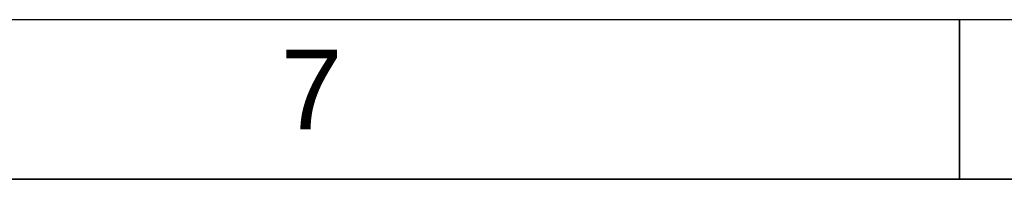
# Paper-space layout 'SHEET_3' of a CAD drawing. Header units: inches. Extents: x 3 to 360, y 8 to 227.
# Tile 51 of 117: x 59.29 to 92.16, y 221.33 to 226.67. Entities that reach past the tile are written whole.
import ezdxf

# ---------------------------------------------------------------- set-up
doc = ezdxf.new("R2010")
doc.units = ezdxf.units.IN
doc.header["$LTSCALE"] = 10.666667
doc.header["$MEASUREMENT"] = 0
doc.layers.get('0').update_dxf_attribs({"lineweight": 25})
doc.layers.get('DEFPOINTS').update_dxf_attribs({"lineweight": 25})
doc.layers.add('BORDER', color=7, linetype='Continuous', lineweight=25)
doc.layers.add('BORDER_TEXT', color=7, linetype='Continuous', lineweight=25)
doc.styles.add('Text Style153', font='arial.ttf')

# ---------------------------------------------------------------- blocks, each defined once
blk = doc.blocks.new('Borders ProEnergy ANSI-D')
at = {"layer": 'BORDER', "lineweight": 35}
for p, q in [((8.5, 20.75), (8.5, 21.25)), ((0.75, 20.75), (33.25, 20.75))]:
    blk.add_line(p, q, dxfattribs=at)
at = {"layer": 'DEFPOINTS'}
blk.add_line((33.75, 21.25), (0.25, 21.25), dxfattribs=at)
at = {"layer": 'BORDER_TEXT', "style": 'Text Style153'}
blk.add_text('7', height=0.25, dxfattribs=at).set_placement((6.375, 20.90625))

psp = doc.layouts.new('SHEET_3')

# ---------------------------------------------------------------- block references
at = {"xscale": 10.66666666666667, "yscale": 10.66666666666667, "zscale": 10.66666666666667}
psp.add_blockref('Borders ProEnergy ANSI-D', (0, 0), dxfattribs=at)

doc.saveas('drawing.dxf')
